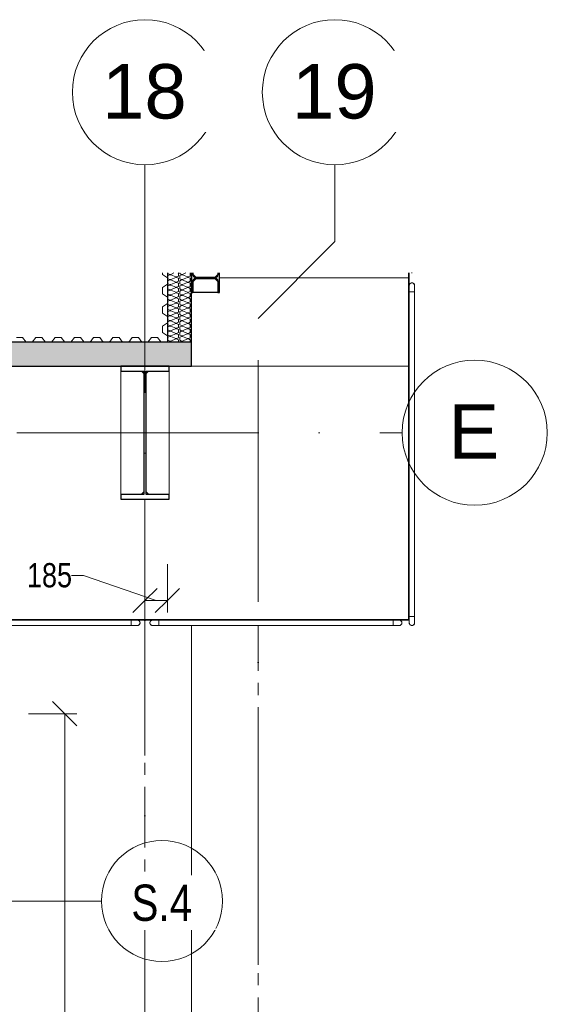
# Model space of a CAD drawing. Header units: millimetres. Extents: x 904 to 77703, y -4799 to 44356.
# Tile 8 of 12: x 35609 to 39971, y 36213 to 44356. Entities that reach past the tile are written whole.
import ezdxf

# ---------------------------------------------------------------- set-up
doc = ezdxf.new("R2010")
doc.units = ezdxf.units.MM
doc.linetypes.add('IMPORT-HP_01_CER_B', pattern=[800, 500, -100, 100, -100])
doc.linetypes.add('Čerchovaná 20mm', pattern=[3000, 2000, -500, 0, -500])
for name, color, linetype, lineweight in [('CA_IMPORTY18', 8, 'Continuous', 9), ('CA_KOTY', 3, 'Continuous', 9), ('CA_KOTY-100', 3, 'Continuous', 9), ('CA_OSY', 5, 'Continuous', 9), ('CA_POHHRA18', 9, 'Continuous', 9), ('CA_PSVBUB', 3, 'Continuous', 9), ('CA_REZY', 1, 'Continuous', 25), ('CA_SRAFY', 9, 'Continuous', 25), ('CA_TEXT35', 62, 'Continuous', 9)]:
    doc.layers.add(name, color=color, linetype=linetype, lineweight=lineweight)
doc.styles.add('Arial_1', font='arial.ttf', dxfattribs={"width": 0.8, "height": 200})
doc.styles.add('Arial_2', font='arial.ttf', dxfattribs={"height": 450})
doc.styles.add('Arial_5', font='arial.ttf', dxfattribs={"width": 0.8, "height": 300})
doc.dimstyles.new('HP_Přímá_-_2_mm_Ariel_1-100', dxfattribs={"dimscale": 304.8, "dimtxt": 204.05188, "dimasz": 0.656168, "dimexe": 0.328084, "dimexo": 0.0625, "dimgap": 0.164042, "dimtad": 1, "dimdec": 0, "dimzin": 0, "dimdsep": 46, "dimtxsty": 'Arial_1', "dimblk1": 'OBLIQUE', "dimblk2": 'OBLIQUE', "dimsah": 1, "dimcen": 0.09, "dimazin": 0, "dimtfac": 1, "dimtdec": 4, "dimtix": 1, "dimtmove": 1, "dimatfit": 3, "dimfxl": 0.984252, "dimfxlon": 1, "dimtvp": 1, "dimtolj": 1, "dimtzin": 0, "dimarcsym": 2})
doc.dimstyles.new('HP_Přímá_-_2_mm_Ariel_1-100_1', dxfattribs={"dimscale": 304.8, "dimtxt": 204.05188, "dimasz": 0.656168, "dimexe": 0.328084, "dimexo": 0.0625, "dimgap": 0.164042, "dimtad": 1, "dimdec": 0, "dimzin": 0, "dimdsep": 46, "dimtxsty": 'Arial_1', "dimblk1": 'OBLIQUE', "dimblk2": 'OBLIQUE', "dimsah": 1, "dimcen": 0.09, "dimazin": 0, "dimtfac": 1, "dimtdec": 4, "dimtix": 1, "dimtmove": 0, "dimatfit": 3, "dimfxl": 0.984252, "dimfxlon": 1, "dimtvp": 1, "dimtolj": 1, "dimtzin": 0, "dimarcsym": 2})

# ---------------------------------------------------------------- blocks, each defined once
blk = doc.blocks.new('ocelová kce final - 11542_003_OK-HALA_TaO-2_ET_AciS_2025-05-29_upr_dwg-2597525-PŮDORYS _6_160_ vestavek V10')
at = {"layer": 'CA_IMPORTY18', "color": 57}
for p, q in [((205103, 42248.8), (205103, 42260.9)), ((205307, 42260.9), (205307, 42248.8)), ((206884, 42260.9), (206884, 42221)), ((206890, 42260.9), (206890, 42221)), ((205128, 42223.7), (205103, 42248.8)), ((205103, 42191.2), (205128, 42216.2)), ((205103, 42101.2), (205103, 42191.2)), ((205307, 42248.8), (205282, 42223.7)), ((205282, 42216.2), (205307, 42191.2)), ((205307, 42191.2), (205307, 42101.2)), ((205320, 42220), (206890, 42220)), ((205320, 42220), (206890, 42220)), ((206884, 42221), (206890, 42221)), ((206890, 42219), (206884, 42219)), ((206884, 42219), (206884, 39390)), ((206890, 42219), (206890, 39390)), ((205102, 42100), (205308, 42100)), ((205307, 42101.2), (205103, 42101.2)), ((206890, 42106), (206890, 41929.3)), ((206890, 42106), (206890, 39418.7)), ((206890.3, 42106), (206890, 42106)), ((206890.3, 42106), (206890, 42106)), ((206897.9, 42106), (206891.5, 42106)), ((206897.5, 42106), (206899.2, 42106)), ((206912.2, 42106), (206900, 42106)), ((206911.6, 42106), (206912.2, 42106)), ((206924.5, 42106), (206912.2, 42106)), ((206923.4, 42106), (206925.3, 42106)), ((206933, 42106), (206925.4, 42106)), ((206934.5, 42106), (206934.2, 42106)), ((206934.5, 42106), (206934.2, 42106)), ((206934.5, 41929.3), (206934.5, 42106)), ((206934.5, 39418.7), (206934.5, 42106)), ((206891.1, 41929.3), (206890, 41929.3)), ((206934.5, 41929.3), (206933.4, 41929.3)), ((204505, 41450), (204505, 40430)), ((204505, 41449), (204675, 41449)), ((204675, 41449), (204695, 41429)), ((204715, 41429), (204735, 41449)), ((204735, 41449), (204905, 41449)), ((204905, 40430.5), (204905, 41450)), ((205090, 41490), (206884, 41490)), ((206884, 41490), (205090, 41490)), ((204675, 40431), (204505, 40431)), ((204695, 40451), (204675, 40431)), ((204705, 40390), (204705, 39390)), ((204705, 40390), (204705, 39390)), ((204735, 40431), (204715, 40451)), ((204905, 40431), (204735, 40431)), ((206890, 39595.5), (206890, 39418.7)), ((206890, 39595.5), (206891.1, 39595.5)), ((206933.4, 39595.5), (206934.5, 39595.5)), ((206934.5, 39418.7), (206934.5, 39595.5)), ((206890, 39418.7), (206890.3, 39418.7)), ((206890, 39418.7), (206890.3, 39418.7)), ((206891.5, 39418.7), (206897.9, 39418.7)), ((206900, 39418.7), (206912.2, 39418.7)), ((206912.2, 39418.7), (206911.6, 39418.7)), ((206912.2, 39418.7), (206924.5, 39418.7)), ((206925.3, 39418.7), (206923.4, 39418.7)), ((206925.4, 39418.7), (206933, 39418.7)), ((206934.2, 39418.7), (206934.5, 39418.7)), ((206934.2, 39418.7), (206934.5, 39418.7)), ((204591, 39390), (199819, 39390)), ((204704, 39396), (200835, 39396)), ((204704, 39390), (200971.3, 39390)), ((201133.6, 39345.5), (204591, 39345.5)), ((204591, 39390), (204414.3, 39390)), ((204414.3, 39388.9), (204414.3, 39390)), ((204414.3, 39345.5), (204414.3, 39346.6)), ((204414.3, 39345.5), (204591, 39345.5)), ((204591, 39389.7), (204591, 39390)), ((204591, 39389.7), (204591, 39390)), ((204591, 39380.9), (204591, 39388.5)), ((204591, 39380.8), (204591, 39378.9)), ((204591, 39367.7), (204591, 39380)), ((204591, 39355.5), (204591, 39367.7)), ((204591, 39347), (204591, 39353.4)), ((204591, 39345.5), (204591, 39345.8)), ((204591, 39345.5), (204591, 39345.8)), ((204710, 39390), (204700, 39390)), ((204704, 39390), (204704, 39396)), ((204705, 39385), (204705, 39395)), ((206884, 39396), (204706, 39396)), ((204706, 39396), (204706, 39390)), ((206884, 39390), (204706, 39390)), ((204749.8, 39355), (204749.3, 39355.7)), ((206756.2, 39390), (204819, 39390)), ((204995.7, 39390), (204819, 39390)), ((204819, 39390), (204819, 39389.7)), ((204819, 39390), (204819, 39389.7)), ((204819, 39388.5), (204819, 39380.9)), ((204819, 39378.9), (204819, 39380.8)), ((204819, 39380), (204819, 39367.7)), ((204819, 39367.7), (204819, 39355.5)), ((204819, 39353), (204819, 39354.7)), ((204819, 39353.4), (204819, 39347)), ((204819, 39345.8), (204819, 39345.5)), ((204819, 39345.8), (204819, 39345.5)), ((204819, 39345.5), (206756.2, 39345.5)), ((204819, 39345.5), (204995.7, 39345.5)), ((204995.7, 39390), (204995.7, 39388.9)), ((204995.7, 39346.6), (204995.7, 39345.5)), ((205090, 39346.6), (205090, 28872.9)), ((205090, 28872.9), (205090, 39346.6)), ((206756.2, 39390), (206579.5, 39390)), ((206579.5, 39388.9), (206579.5, 39390)), ((206579.5, 39345.5), (206579.5, 39346.6)), ((206579.5, 39345.5), (206756.2, 39345.5)), ((206756.2, 39389.7), (206756.2, 39390)), ((206756.2, 39380.9), (206756.2, 39388.5)), ((206756.2, 39380.8), (206756.2, 39378.9)), ((206756.2, 39367.7), (206756.2, 39380)), ((206756.2, 39355.5), (206756.2, 39367.7)), ((206756.2, 39347), (206756.2, 39353.4)), ((206756.2, 39345.5), (206756.2, 39345.8)), ((206756.2, 39345.5), (206756.2, 39345.8)), ((206756.2, 39389.7), (206756.2, 39390)), ((206884, 39390), (206884, 39396)), ((206884, 39390), (206890, 39390)), ((206925, 39349.5), (206924.3, 39349))]:
    blk.add_line(p, q, dxfattribs=at)
at = {"layer": 'CA_IMPORTY18', "color": 57, "linetype": 'IMPORT-HP_01_CER_B'}
for p, q in [((204705, 29510), (204705, 39390)), ((205640, 29370.2), (205640, 39346.6))]:
    blk.add_line(p, q, dxfattribs=at)
at = {"layer": 'CA_IMPORTY18', "color": 57, "flags": 128}
for points in [[(206911.4, 42260.8), (206910.5, 42260.8), (206909.7, 42260.9)], [(206914.8, 42260.9), (206914.3, 42260.8), (206913.4, 42260.8)], [(206905.9, 42178.3), (206906.7, 42178.6), (206907.6, 42178.8), (206908.5, 42178.9), (206909.3, 42179.1), (206910.2, 42179.2), (206911.1, 42179.2)], [(206913.1, 42179.2), (206914, 42179.2), (206914.9, 42179.1), (206915.8, 42179), (206916.7, 42178.8), (206917.5, 42178.6), (206918.4, 42178.4)], [(206890, 42157), (206890, 42157.9), (206890.1, 42158.8), (206890.2, 42159.7), (206890.3, 42160.5), (206890.4, 42161.4), (206890.6, 42162.3), (206890.9, 42163.1), (206891.1, 42164), (206891.4, 42164.8), (206891.8, 42165.7), (206892.1, 42166.5), (206892.5, 42167.3), (206892.9, 42168.1), (206893.4, 42168.8), (206893.9, 42169.6), (206894.4, 42170.3), (206894.9, 42171), (206895.5, 42171.7), (206896.1, 42172.3), (206896.7, 42173), (206897.4, 42173.6), (206898.1, 42174.1), (206898.8, 42174.7)], [(206890, 42106), (206890, 42108), (206890, 42110.1), (206890, 42112.1), (206890, 42114.1), (206890, 42116.1), (206890, 42118.1), (206890, 42120.1), (206890, 42122), (206890, 42124), (206890, 42125.9), (206890, 42127.7), (206890, 42129.6), (206890, 42131.3), (206890, 42133.1), (206890, 42134.8), (206890, 42136.5), (206890, 42138.1), (206890, 42139.6), (206890, 42141.1), (206890, 42142.6), (206890, 42144), (206890, 42145.3), (206890, 42146.6), (206890, 42147.8), (206890, 42148.9), (206890, 42150), (206890, 42151), (206890, 42151.9), (206890, 42152.8), (206890, 42153.5), (206890, 42154.2), (206890, 42154.9), (206890, 42155.4), (206890, 42155.9), (206890, 42156.3), (206890, 42156.6), (206890, 42156.8), (206890, 42156.9), (206890, 42157), (206890, 42157)], [(206890, 42157), (206890, 42157), (206890, 42156.8), (206890, 42156.6), (206890, 42156.3), (206890, 42156), (206890, 42155.5), (206890, 42155), (206890, 42154.4), (206890, 42153.7), (206890, 42153), (206890, 42152.1), (206890, 42151.2), (206890, 42150.3), (206890, 42149.2), (206890, 42148.1), (206890, 42146.9), (206890, 42145.7), (206890, 42144.3), (206890, 42143), (206890, 42141.5), (206890, 42140), (206890, 42138.5), (206890, 42136.9), (206890, 42135.2), (206890, 42133.6), (206890, 42131.8), (206890, 42130), (206890, 42128.2), (206890, 42126.4), (206890, 42124.5), (206890, 42122.6), (206890, 42120.6), (206890, 42118.7), (206890, 42116.7), (206890, 42114.7), (206890, 42112.7), (206890, 42110.6), (206890, 42108.6), (206890, 42106.6), (206890, 42106)], [(206899.5, 42175.2), (206900.2, 42175.7), (206901, 42176.2), (206901.8, 42176.6), (206902.6, 42177), (206903.4, 42177.4)], [(206920.9, 42177.5), (206921.7, 42177.1), (206922.5, 42176.7), (206923.3, 42176.3), (206924.1, 42175.9), (206924.8, 42175.4)], [(206925.5, 42174.8), (206926.2, 42174.3), (206926.9, 42173.7), (206927.6, 42173.1), (206928.2, 42172.5), (206928.8, 42171.9), (206929.4, 42171.2), (206930, 42170.5), (206930.5, 42169.8), (206931, 42169), (206931.4, 42168.3), (206931.9, 42167.5), (206932.3, 42166.7), (206932.6, 42165.9), (206933, 42165.1), (206933.3, 42164.2)], [(206933.6, 42163.4), (206933.8, 42162.5), (206934, 42161.7), (206934.2, 42160.8), (206934.3, 42159.9), (206934.4, 42159), (206934.5, 42158.1), (206934.5, 42157.2), (206934.5, 42157)], [(206934.5, 42157), (206934.5, 42157), (206934.5, 42156.8), (206934.5, 42156.6), (206934.5, 42156.3), (206934.5, 42156), (206934.5, 42155.5), (206934.5, 42155), (206934.5, 42154.4)], [(206934.5, 42106), (206934.5, 42108), (206934.5, 42110.1), (206934.5, 42112.1), (206934.5, 42114.1), (206934.5, 42116.1), (206934.5, 42118.1), (206934.5, 42120.1), (206934.5, 42122), (206934.5, 42124), (206934.5, 42125.9), (206934.5, 42127.7), (206934.5, 42129.6), (206934.5, 42131.3), (206934.5, 42133.1), (206934.5, 42134.8), (206934.5, 42136.5), (206934.5, 42138.1), (206934.5, 42139.6), (206934.5, 42141.1), (206934.5, 42142.6), (206934.5, 42144), (206934.5, 42145.3), (206934.5, 42146.6), (206934.5, 42147.8), (206934.5, 42148.9), (206934.5, 42150), (206934.5, 42151), (206934.5, 42151.9), (206934.5, 42152.8), (206934.5, 42153.5), (206934.5, 42154.2), (206934.5, 42154.9), (206934.5, 42155.4), (206934.5, 42155.9), (206934.5, 42156.3), (206934.5, 42156.6), (206934.5, 42156.8), (206934.5, 42156.9), (206934.5, 42157), (206934.5, 42157)], [(206934.5, 42148.1), (206934.5, 42146.9), (206934.5, 42145.7), (206934.5, 42144.3), (206934.5, 42143), (206934.5, 42141.5), (206934.5, 42140), (206934.5, 42138.5), (206934.5, 42136.9), (206934.5, 42135.2), (206934.5, 42133.6), (206934.5, 42131.8), (206934.5, 42130), (206934.5, 42128.2), (206934.5, 42126.4), (206934.5, 42124.5), (206934.5, 42122.6), (206934.5, 42120.6), (206934.5, 42118.7), (206934.5, 42116.7), (206934.5, 42114.7), (206934.5, 42112.7), (206934.5, 42110.6), (206934.5, 42108.6), (206934.5, 42106.6), (206934.5, 42106)], [(206890, 39418.7), (206890, 39416.7), (206890, 39414.7), (206890, 39412.6), (206890, 39410.6), (206890, 39408.6), (206890, 39406.6), (206890, 39404.7), (206890, 39402.7), (206890, 39400.8), (206890, 39398.9), (206890, 39397), (206890, 39395.2), (206890, 39393.4), (206890, 39391.7), (206890, 39390), (206890, 39388.3), (206890, 39386.7), (206890, 39385.1), (206890, 39383.6), (206890, 39382.2), (206890, 39380.8), (206890, 39379.4), (206890, 39378.2), (206890, 39377), (206890, 39375.8), (206890, 39374.8), (206890, 39373.8), (206890, 39372.8), (206890, 39372), (206890, 39371.2), (206890, 39370.5), (206890, 39369.9), (206890, 39369.3), (206890, 39368.9), (206890, 39368.5), (206890, 39368.2), (206890, 39368), (206890, 39367.8), (206890, 39367.8), (206890, 39367.7)], [(206890, 39367.7), (206890, 39367.8), (206890, 39367.9), (206890, 39368.1), (206890, 39368.4), (206890, 39368.8), (206890, 39369.2), (206890, 39369.7), (206890, 39370.3), (206890, 39371), (206890, 39371.8), (206890, 39372.6), (206890, 39373.5), (206890, 39374.5), (206890, 39375.5), (206890, 39376.7), (206890, 39377.8), (206890, 39379.1), (206890, 39380.4), (206890, 39381.8), (206890, 39383.2), (206890, 39384.7), (206890, 39386.3), (206890, 39387.9), (206890, 39389.5), (206890, 39391.2), (206890, 39392.9), (206890, 39394.7), (206890, 39396.5), (206890, 39398.4), (206890, 39400.3), (206890, 39402.2), (206890, 39404.1), (206890, 39406.1), (206890, 39408.1), (206890, 39410.1), (206890, 39412.1), (206890, 39414.1), (206890, 39416.2), (206890, 39418.2), (206890, 39418.7)], [(206934.5, 39367.7), (206934.5, 39367.8), (206934.5, 39367.9), (206934.5, 39368.1), (206934.5, 39368.4), (206934.5, 39368.8), (206934.5, 39369.2), (206934.5, 39369.7), (206934.5, 39370.3), (206934.5, 39371), (206934.5, 39371.8), (206934.5, 39372.6), (206934.5, 39373.5), (206934.5, 39374.5), (206934.5, 39375.5), (206934.5, 39376.7), (206934.5, 39377.8), (206934.5, 39379.1), (206934.5, 39380.4), (206934.5, 39381.8), (206934.5, 39383.2), (206934.5, 39384.7), (206934.5, 39386.3), (206934.5, 39387.9), (206934.5, 39389.5), (206934.5, 39391.2), (206934.5, 39392.9), (206934.5, 39394.7), (206934.5, 39396.5), (206934.5, 39398.4), (206934.5, 39400.3), (206934.5, 39402.2), (206934.5, 39404.1), (206934.5, 39406.1), (206934.5, 39408.1), (206934.5, 39410.1), (206934.5, 39412.1), (206934.5, 39414.1), (206934.5, 39416.2), (206934.5, 39418.2), (206934.5, 39418.7)], [(206934.5, 39418.7), (206934.5, 39416.7), (206934.5, 39414.7), (206934.5, 39412.6), (206934.5, 39410.6), (206934.5, 39408.6), (206934.5, 39406.6), (206934.5, 39404.7), (206934.5, 39402.7), (206934.5, 39400.8), (206934.5, 39398.9), (206934.5, 39397), (206934.5, 39395.2), (206934.5, 39393.4), (206934.5, 39391.7), (206934.5, 39390), (206934.5, 39388.3), (206934.5, 39386.7), (206934.5, 39385.1)], [(204591, 39390), (204593, 39390), (204595.1, 39390), (204597.1, 39390), (204599.1, 39390), (204601.1, 39390), (204603.1, 39390), (204605.1, 39390), (204607, 39390), (204609, 39390), (204610.9, 39390), (204612.7, 39390), (204614.6, 39390), (204616.3, 39390), (204618.1, 39390), (204619.8, 39390), (204621.5, 39390), (204623.1, 39390), (204624.6, 39390), (204626.1, 39390), (204627.6, 39390), (204629, 39390), (204630.3, 39390), (204631.6, 39390), (204632.8, 39390), (204633.9, 39390), (204635, 39390), (204636, 39390), (204636.9, 39390), (204637.8, 39390), (204638.5, 39390), (204639.2, 39390), (204639.9, 39390), (204640.4, 39390), (204640.9, 39390), (204641.3, 39390), (204641.6, 39390), (204641.8, 39390), (204641.9, 39390), (204642, 39390), (204642, 39390)], [(204642, 39390), (204642, 39390), (204641.8, 39390), (204641.6, 39390), (204641.3, 39390), (204641, 39390), (204640.5, 39390), (204640, 39390), (204639.4, 39390), (204638.7, 39390), (204638, 39390), (204637.1, 39390), (204636.2, 39390), (204635.3, 39390), (204634.2, 39390), (204633.1, 39390), (204631.9, 39390), (204630.7, 39390), (204629.3, 39390), (204628, 39390), (204626.5, 39390), (204625, 39390), (204623.5, 39390), (204621.9, 39390), (204620.2, 39390), (204618.6, 39390), (204616.8, 39390), (204615, 39390), (204613.2, 39390), (204611.4, 39390), (204609.5, 39390), (204607.6, 39390), (204605.6, 39390), (204603.7, 39390), (204601.7, 39390), (204599.7, 39390), (204597.7, 39390), (204595.6, 39390), (204593.6, 39390), (204591.6, 39390), (204591, 39390)], [(204633.1, 39345.5), (204631.9, 39345.5), (204630.7, 39345.5), (204629.3, 39345.5), (204628, 39345.5), (204626.5, 39345.5), (204625, 39345.5), (204623.5, 39345.5), (204621.9, 39345.5), (204620.2, 39345.5), (204618.6, 39345.5), (204616.8, 39345.5), (204615, 39345.5), (204613.2, 39345.5), (204611.4, 39345.5), (204609.5, 39345.5), (204607.6, 39345.5), (204605.6, 39345.5), (204603.7, 39345.5), (204601.7, 39345.5), (204599.7, 39345.5), (204597.7, 39345.5), (204595.6, 39345.5), (204593.6, 39345.5), (204591.6, 39345.5), (204591, 39345.5)], [(204591, 39345.5), (204593, 39345.5), (204595.1, 39345.5), (204597.1, 39345.5), (204599.1, 39345.5), (204601.1, 39345.5), (204603.1, 39345.5), (204605.1, 39345.5), (204607, 39345.5), (204609, 39345.5), (204610.9, 39345.5), (204612.7, 39345.5), (204614.6, 39345.5), (204616.3, 39345.5), (204618.1, 39345.5), (204619.8, 39345.5), (204621.5, 39345.5), (204623.1, 39345.5), (204624.6, 39345.5), (204626.1, 39345.5), (204627.6, 39345.5), (204629, 39345.5), (204630.3, 39345.5), (204631.6, 39345.5), (204632.8, 39345.5), (204633.9, 39345.5), (204635, 39345.5), (204636, 39345.5), (204636.9, 39345.5), (204637.8, 39345.5), (204638.5, 39345.5), (204639.2, 39345.5), (204639.9, 39345.5), (204640.4, 39345.5), (204640.9, 39345.5), (204641.3, 39345.5), (204641.6, 39345.5), (204641.8, 39345.5), (204641.9, 39345.5), (204642, 39345.5), (204642, 39345.5)], [(204642, 39345.5), (204642, 39345.5), (204641.8, 39345.5), (204641.6, 39345.5), (204641.3, 39345.5), (204641, 39345.5), (204640.5, 39345.5), (204640, 39345.5), (204639.4, 39345.5)], [(204642, 39390), (204642.9, 39390), (204643.8, 39389.9), (204644.7, 39389.8), (204645.5, 39389.7), (204646.4, 39389.6), (204647.3, 39389.4), (204648.1, 39389.1), (204649, 39388.9), (204649.8, 39388.6), (204650.7, 39388.2), (204651.5, 39387.9), (204652.3, 39387.5), (204653.1, 39387.1), (204653.8, 39386.6), (204654.6, 39386.1), (204655.3, 39385.6), (204656, 39385.1), (204656.7, 39384.5), (204657.3, 39383.9), (204658, 39383.3), (204658.6, 39382.6), (204659.1, 39381.9), (204659.7, 39381.2)], [(204648.4, 39346.4), (204647.5, 39346.2), (204646.7, 39346), (204645.8, 39345.8), (204644.9, 39345.7), (204644, 39345.6), (204643.1, 39345.5), (204642.2, 39345.5), (204642, 39345.5)], [(204659.8, 39354.5), (204659.3, 39353.8), (204658.7, 39353.1), (204658.1, 39352.4), (204657.5, 39351.8), (204656.9, 39351.2), (204656.2, 39350.6), (204655.5, 39350), (204654.8, 39349.5), (204654, 39349), (204653.3, 39348.6), (204652.5, 39348.1), (204651.7, 39347.7), (204650.9, 39347.4), (204650.1, 39347), (204649.2, 39346.7)], [(204660.2, 39380.5), (204660.7, 39379.8), (204661.2, 39379), (204661.6, 39378.2), (204662, 39377.4), (204662.4, 39376.6)], [(204662.5, 39359.1), (204662.1, 39358.3), (204661.7, 39357.5), (204661.3, 39356.7), (204660.9, 39355.9), (204660.4, 39355.2)], [(204663.3, 39374.1), (204663.6, 39373.3), (204663.8, 39372.4), (204663.9, 39371.5), (204664.1, 39370.7), (204664.2, 39369.8), (204664.2, 39368.9)], [(204664.2, 39366.9), (204664.2, 39366), (204664.1, 39365.1), (204664, 39364.2), (204663.8, 39363.3), (204663.6, 39362.5), (204663.4, 39361.6)], [(204745.8, 39368.6), (204745.8, 39369.5), (204745.9, 39370.4), (204746, 39371.3), (204746.2, 39372.2), (204746.4, 39373), (204746.6, 39373.9)], [(204746.7, 39361.4), (204746.4, 39362.2), (204746.2, 39363.1), (204746.1, 39364), (204745.9, 39364.8), (204745.8, 39365.7), (204745.8, 39366.6)], [(204748.7, 39378.8), (204749.1, 39379.6), (204749.6, 39380.3)], [(204751.5, 39382.7), (204751.9, 39383.1), (204752.5, 39383.7), (204753.1, 39384.3), (204753.8, 39384.9), (204754.5, 39385.5), (204755.2, 39386), (204756, 39386.5), (204756.7, 39386.9), (204757.5, 39387.4), (204758.3, 39387.8), (204759.1, 39388.1), (204759.9, 39388.5), (204760.8, 39388.8)], [(204768, 39345.5), (204767.1, 39345.5), (204766.2, 39345.6), (204765.3, 39345.7), (204764.5, 39345.8), (204763.6, 39345.9), (204762.7, 39346.1), (204761.9, 39346.4), (204761, 39346.6), (204760.2, 39346.9), (204759.3, 39347.3), (204758.5, 39347.6), (204757.7, 39348), (204756.9, 39348.4), (204756.2, 39348.9), (204755.4, 39349.4), (204754.7, 39349.9), (204754, 39350.4), (204753.3, 39351), (204752.7, 39351.6), (204752, 39352.2), (204751.5, 39352.8)], [(204761.6, 39389.1), (204762.5, 39389.3), (204763.3, 39389.5), (204764.2, 39389.7), (204765.1, 39389.8)], [(204766, 39389.9), (204766.9, 39390), (204767.8, 39390), (204768, 39390)], [(204819, 39390), (204817, 39390), (204814.9, 39390), (204812.9, 39390), (204810.9, 39390), (204808.9, 39390), (204806.9, 39390), (204804.9, 39390), (204803, 39390), (204801, 39390), (204799.1, 39390), (204797.3, 39390), (204795.4, 39390), (204793.7, 39390), (204791.9, 39390), (204790.2, 39390), (204788.5, 39390), (204786.9, 39390), (204785.4, 39390), (204783.9, 39390), (204782.4, 39390), (204781, 39390), (204779.7, 39390), (204778.4, 39390), (204777.2, 39390), (204776.1, 39390), (204775, 39390), (204774, 39390), (204773.1, 39390), (204772.2, 39390), (204771.5, 39390), (204770.8, 39390), (204770.1, 39390), (204769.6, 39390), (204769.1, 39390), (204768.7, 39390), (204768.4, 39390), (204768.2, 39390), (204768.1, 39390), (204768, 39390), (204768, 39390)], [(204768, 39390), (204768, 39390), (204768.2, 39390), (204768.4, 39390), (204768.7, 39390), (204769, 39390), (204769.5, 39390), (204770, 39390), (204770.6, 39390), (204771.3, 39390), (204772, 39390), (204772.9, 39390), (204773.8, 39390), (204774.7, 39390), (204775.8, 39390), (204776.9, 39390), (204778.1, 39390), (204779.3, 39390), (204780.7, 39390), (204782, 39390), (204783.5, 39390), (204785, 39390), (204786.5, 39390), (204788.1, 39390), (204789.8, 39390), (204791.4, 39390), (204793.2, 39390), (204795, 39390), (204796.8, 39390), (204798.6, 39390), (204800.5, 39390), (204802.4, 39390), (204804.4, 39390), (204806.3, 39390), (204808.3, 39390), (204810.3, 39390), (204812.3, 39390), (204814.4, 39390), (204816.4, 39390), (204818.4, 39390), (204819, 39390)], [(204768, 39345.5), (204768, 39345.5), (204768.2, 39345.5), (204768.4, 39345.5), (204768.7, 39345.5), (204769, 39345.5), (204769.5, 39345.5), (204770, 39345.5), (204770.6, 39345.5), (204771.3, 39345.5), (204772, 39345.5), (204772.9, 39345.5), (204773.8, 39345.5), (204774.7, 39345.5), (204775.8, 39345.5), (204776.9, 39345.5), (204778.1, 39345.5), (204779.3, 39345.5), (204780.7, 39345.5), (204782, 39345.5), (204783.5, 39345.5), (204785, 39345.5), (204786.5, 39345.5), (204788.1, 39345.5), (204789.8, 39345.5), (204791.4, 39345.5), (204793.2, 39345.5), (204795, 39345.5), (204796.8, 39345.5), (204798.6, 39345.5), (204800.5, 39345.5), (204802.4, 39345.5), (204804.4, 39345.5), (204806.3, 39345.5), (204808.3, 39345.5), (204810.3, 39345.5), (204812.3, 39345.5), (204814.4, 39345.5), (204816.4, 39345.5), (204818.4, 39345.5), (204819, 39345.5)], [(204785.3, 39345.5), (204783.9, 39345.5), (204782.4, 39345.5), (204781, 39345.5), (204779.7, 39345.5), (204778.4, 39345.5), (204777.2, 39345.5), (204776.1, 39345.5), (204775, 39345.5), (204774, 39345.5), (204773.1, 39345.5), (204772.2, 39345.5), (204771.5, 39345.5), (204770.8, 39345.5), (204770.1, 39345.5), (204769.6, 39345.5), (204769.1, 39345.5), (204768.7, 39345.5), (204768.4, 39345.5), (204768.2, 39345.5), (204768.1, 39345.5), (204768, 39345.5), (204768, 39345.5)], [(204819, 39345.5), (204817, 39345.5), (204814.9, 39345.5), (204812.9, 39345.5), (204810.9, 39345.5), (204808.9, 39345.5), (204806.9, 39345.5), (204804.9, 39345.5), (204803, 39345.5), (204801, 39345.5), (204799.1, 39345.5), (204797.3, 39345.5), (204795.4, 39345.5), (204793.7, 39345.5), (204791.9, 39345.5), (204790.2, 39345.5), (204788.5, 39345.5), (204786.9, 39345.5), (204785.4, 39345.5)], [(206756.2, 39390), (206758.3, 39390), (206760.3, 39390), (206762.4, 39390), (206764.4, 39390), (206766.4, 39390), (206768.4, 39390), (206770.3, 39390), (206772.3, 39390), (206774.2, 39390), (206776.1, 39390), (206778, 39390), (206779.8, 39390), (206781.6, 39390), (206783.3, 39390), (206785, 39390), (206786.7, 39390), (206788.3, 39390), (206789.9, 39390), (206791.4, 39390), (206792.8, 39390), (206794.2, 39390), (206795.6, 39390), (206796.8, 39390), (206798, 39390), (206799.2, 39390), (206800.2, 39390), (206801.2, 39390), (206802.2, 39390), (206803, 39390), (206803.8, 39390), (206804.5, 39390), (206805.1, 39390), (206805.7, 39390), (206806.1, 39390), (206806.5, 39390), (206806.8, 39390), (206807, 39390), (206807.2, 39390), (206807.2, 39390), (206807.2, 39390)], [(206807.2, 39390), (206807.2, 39390), (206807.1, 39390), (206806.9, 39390), (206806.6, 39390), (206806.2, 39390), (206805.8, 39390), (206805.3, 39390), (206804.7, 39390), (206804, 39390), (206803.2, 39390), (206802.4, 39390), (206801.5, 39390), (206800.5, 39390), (206799.5, 39390), (206798.3, 39390), (206797.2, 39390), (206795.9, 39390), (206794.6, 39390), (206793.2, 39390), (206791.8, 39390), (206790.3, 39390), (206788.7, 39390), (206787.1, 39390), (206785.5, 39390), (206783.8, 39390), (206782.1, 39390), (206780.3, 39390), (206778.5, 39390), (206776.6, 39390), (206774.7, 39390), (206772.8, 39390), (206770.9, 39390), (206768.9, 39390), (206766.9, 39390), (206764.9, 39390), (206762.9, 39390), (206760.9, 39390), (206758.8, 39390), (206756.8, 39390), (206756.2, 39390)], [(206798.3, 39345.5), (206797.2, 39345.5), (206795.9, 39345.5), (206794.6, 39345.5), (206793.2, 39345.5), (206791.8, 39345.5), (206790.3, 39345.5), (206788.7, 39345.5), (206787.1, 39345.5), (206785.5, 39345.5), (206783.8, 39345.5), (206782.1, 39345.5), (206780.3, 39345.5), (206778.5, 39345.5), (206776.6, 39345.5), (206774.7, 39345.5), (206772.8, 39345.5), (206770.9, 39345.5), (206768.9, 39345.5), (206766.9, 39345.5), (206764.9, 39345.5), (206762.9, 39345.5), (206760.9, 39345.5), (206758.8, 39345.5), (206756.8, 39345.5), (206756.2, 39345.5)], [(206756.2, 39345.5), (206758.3, 39345.5), (206760.3, 39345.5), (206762.4, 39345.5), (206764.4, 39345.5), (206766.4, 39345.5), (206768.4, 39345.5), (206770.3, 39345.5), (206772.3, 39345.5), (206774.2, 39345.5), (206776.1, 39345.5), (206778, 39345.5), (206779.8, 39345.5), (206781.6, 39345.5), (206783.3, 39345.5), (206785, 39345.5), (206786.7, 39345.5), (206788.3, 39345.5), (206789.9, 39345.5), (206791.4, 39345.5), (206792.8, 39345.5), (206794.2, 39345.5), (206795.6, 39345.5), (206796.8, 39345.5), (206798, 39345.5), (206799.2, 39345.5), (206800.2, 39345.5), (206801.2, 39345.5), (206802.2, 39345.5), (206803, 39345.5), (206803.8, 39345.5), (206804.5, 39345.5), (206805.1, 39345.5), (206805.7, 39345.5), (206806.1, 39345.5), (206806.5, 39345.5), (206806.8, 39345.5), (206807, 39345.5), (206807.2, 39345.5), (206807.2, 39345.5), (206807.2, 39345.5)], [(206807.2, 39345.5), (206807.2, 39345.5), (206807.1, 39345.5), (206806.9, 39345.5), (206806.6, 39345.5), (206806.2, 39345.5), (206805.8, 39345.5), (206805.3, 39345.5), (206804.7, 39345.5)], [(206807.2, 39390), (206808.1, 39390), (206809, 39389.9), (206809.9, 39389.8), (206810.8, 39389.7), (206811.7, 39389.6), (206812.5, 39389.4), (206813.4, 39389.1), (206814.2, 39388.9), (206815.1, 39388.6), (206815.9, 39388.2), (206816.7, 39387.9), (206817.5, 39387.5), (206818.3, 39387.1), (206819.1, 39386.6), (206819.8, 39386.1), (206820.5, 39385.6), (206821.2, 39385.1), (206821.9, 39384.5), (206822.6, 39383.9), (206823.2, 39383.3), (206823.8, 39382.6), (206824.4, 39381.9), (206825, 39381.2)], [(206813.6, 39346.4), (206812.8, 39346.2), (206811.9, 39346), (206811, 39345.8), (206810.2, 39345.7), (206809.3, 39345.6), (206808.4, 39345.5), (206807.5, 39345.5), (206807.2, 39345.5)], [(206825.1, 39354.5), (206824.6, 39353.8), (206824, 39353.1), (206823.4, 39352.4), (206822.8, 39351.8), (206822.1, 39351.2), (206821.4, 39350.6), (206820.7, 39350), (206820, 39349.5), (206819.3, 39349), (206818.5, 39348.6), (206817.7, 39348.1), (206816.9, 39347.7), (206816.1, 39347.4), (206815.3, 39347), (206814.5, 39346.7)], [(206825.5, 39380.5), (206826, 39379.8), (206826.4, 39379), (206826.9, 39378.2), (206827.3, 39377.4), (206827.6, 39376.6)], [(206827.7, 39359.1), (206827.4, 39358.3), (206827, 39357.5), (206826.6, 39356.7), (206826.1, 39355.9), (206825.6, 39355.2)], [(206828.6, 39374.1), (206828.8, 39373.3), (206829, 39372.4), (206829.2, 39371.5), (206829.3, 39370.7), (206829.4, 39369.8), (206829.5, 39368.9)], [(206829.5, 39366.9), (206829.4, 39366), (206829.3, 39365.1), (206829.2, 39364.2), (206829.1, 39363.3), (206828.9, 39362.5), (206828.6, 39361.6)], [(206890.1, 39365.7), (206890, 39366.6), (206890, 39367.5), (206890, 39367.7)], [(206890.9, 39361.4), (206890.7, 39362.2), (206890.5, 39363.1), (206890.3, 39364), (206890.2, 39364.8)], [(206897.6, 39351), (206896.9, 39351.6), (206896.3, 39352.2), (206895.7, 39352.9), (206895.1, 39353.6), (206894.5, 39354.3), (206894, 39355), (206893.5, 39355.7), (206893.1, 39356.5), (206892.6, 39357.3), (206892.2, 39358.1), (206891.9, 39358.9), (206891.5, 39359.7), (206891.2, 39360.5)], [(206901.2, 39348.4), (206900.4, 39348.9), (206899.7, 39349.4)], [(206911.4, 39345.5), (206910.5, 39345.6), (206909.6, 39345.7), (206908.7, 39345.8), (206907.8, 39345.9), (206907, 39346.1), (206906.1, 39346.4)], [(206918.6, 39346.4), (206917.8, 39346.2), (206916.9, 39346), (206916, 39345.8), (206915.2, 39345.7), (206914.3, 39345.6), (206913.4, 39345.5)], [(206934.5, 39367.7), (206934.5, 39366.9), (206934.4, 39366), (206934.3, 39365.1), (206934.2, 39364.2), (206934.1, 39363.3), (206933.9, 39362.5), (206933.6, 39361.6), (206933.4, 39360.8), (206933.1, 39359.9), (206932.7, 39359.1), (206932.4, 39358.3), (206932, 39357.5), (206931.6, 39356.7), (206931.1, 39355.9), (206930.6, 39355.2), (206930.1, 39354.5), (206929.6, 39353.8), (206929, 39353.1), (206928.4, 39352.4), (206927.8, 39351.8), (206927.1, 39351.2)], [(206934.5, 39383.6), (206934.5, 39382.2), (206934.5, 39380.8), (206934.5, 39379.4), (206934.5, 39378.2), (206934.5, 39377), (206934.5, 39375.8), (206934.5, 39374.8), (206934.5, 39373.8), (206934.5, 39372.8), (206934.5, 39372), (206934.5, 39371.2), (206934.5, 39370.5), (206934.5, 39369.9), (206934.5, 39369.3), (206934.5, 39368.9), (206934.5, 39368.5), (206934.5, 39368.2), (206934.5, 39368), (206934.5, 39367.8), (206934.5, 39367.8), (206934.5, 39367.7)]]:
    blk.add_lwpolyline(points, dxfattribs=at)
at = {"layer": 'CA_IMPORTY18', "color": 57}
blk.add_circle((204705, 39390), 5, dxfattribs=at)
for centre, radius, start, end in [((206912.2, 42283), 22.2, 267.73235, 270), ((206912.2, 42283), 22.2, 270, 272.26856), ((206912.2, 42157), 22.2, 90, 190), ((206912.2, 42157), 22.2, 350.91498, 90), ((206912.2, 42157), 22.3, 152.80737, 176.49684), ((206912.2, 42157), 22.3, 164.31402, 190), ((206912.2, 42157), 22.3, 130, 159.07364), ((206912.2, 42157), 22.2, 121.36365, 131.63338), ((206912.2, 42157), 22.3, 110, 123.37509), ((206912.2, 42157), 22.2, 56.59189, 70), ((206912.2, 42157), 22.2, 48.36259, 58.63231), ((206912.2, 42157), 22.2, 20.91382, 50), ((206912.2, 42157), 22.2, 11.15543, 26.63256), ((206912.2, 42157), 22.2, 350.90564, 15.67796), ((204642, 39367.7), 22.2, 74.31402, 100), ((204642, 39367.7), 22.2, 360, 100), ((204642, 39367.7), 22.3, 260.91498, 0), ((204642, 39367.7), 22.2, 260.90564, 285.67796), ((204642, 39367.7), 22.3, 62.80737, 86.49684), ((204642, 39367.7), 22.2, 281.15543, 296.63256), ((204642, 39367.7), 22.2, 40, 69.07364), ((204642, 39367.7), 22.2, 292.15866, 320), ((204642, 39367.7), 22.3, 31.36365, 41.63338), ((204642, 39367.7), 22.2, 318.36259, 328.63231), ((204642, 39367.7), 22.2, 20, 33.37509), ((204642, 39367.7), 22.2, 326.59189, 340), ((204768, 39367.7), 22.2, 140, 180), ((204768, 39367.7), 22.3, 180, 220), ((204768, 39367.7), 22.3, 144, 149.18793), ((204768, 39367.7), 22.3, 210.8041, 216), ((204768, 39367.7), 22.2, 80.22532, 138.04594), ((204768, 39367.7), 22.3, 110.91382, 138.02476), ((204768, 39367.7), 22.3, 221.97524, 273.49078), ((204768, 39367.7), 22.2, 221.95406, 249.07364), ((204768, 39367.7), 22.2, 226.20964, 233.57521), ((204768, 39367.7), 22.2, 240.59435, 260.13756), ((204768, 39367.7), 22.3, 103.15352, 114.05543), ((204768, 39367.7), 22.3, 80.20303, 105.67796), ((204768, 39367.7), 22.2, 254.31402, 273.47252), ((204768, 39367.7), 22.3, 274.36721, 280), ((204768, 39367.7), 22.2, 274.35126, 280), ((206807.2, 39367.7), 22.2, 74.31402, 100), ((206807.2, 39367.7), 22.2, 360, 100), ((206807.2, 39367.7), 22.3, 260.91498, 0), ((206807.2, 39367.7), 22.2, 260.90564, 285.67796), ((206807.2, 39367.7), 22.2, 62.80737, 86.49684), ((206807.2, 39367.7), 22.2, 281.15543, 296.63256), ((206807.2, 39367.7), 22.2, 40, 69.07364), ((206807.2, 39367.7), 22.2, 290.91382, 320), ((206807.2, 39367.7), 22.2, 31.36365, 41.63338), ((206807.2, 39367.7), 22.3, 318.36259, 328.63231), ((206807.2, 39367.7), 22.3, 20, 33.37509), ((206807.2, 39367.7), 22.2, 326.59189, 340), ((206912.2, 39367.7), 22.3, 170.22532, 270), ((206912.2, 39367.7), 22.2, 170.20303, 195.67796), ((206912.2, 39367.7), 22.3, 193.15352, 204.05543), ((206912.2, 39367.7), 22.3, 200.91382, 230), ((206912.2, 39367.7), 22.3, 234, 239.18793), ((206912.2, 39367.7), 22.2, 270, 3.49078), ((206912.2, 39367.7), 22.3, 300.8041, 306), ((206912.2, 39367.7), 22.2, 310, 339.07364), ((206912.2, 39367.7), 22.2, 316.20964, 323.57521), ((206912.2, 39367.7), 22.2, 330.59435, 350.13756), ((206912.2, 39367.7), 22.2, 344.31402, 3.47252), ((206912.2, 39367.7), 22.2, 4.36721, 10), ((206912.2, 39367.7), 22.2, 4.35126, 10)]:
    blk.add_arc(centre, radius, start, end, dxfattribs=at)
at = {"layer": 'CA_REZY'}
for p, q in [((205090, 42260.9), (205090, 42100)), ((205102, 42244.8), (205102, 42260.9)), ((205308, 42260.9), (205308, 42244.8)), ((205320, 42100), (205320, 42260.9)), ((205102, 42100), (205102, 42195.2)), ((205287, 42223.7), (205123, 42223.7)), ((205123, 42216.2), (205287, 42216.2)), ((205308, 42195.2), (205308, 42100)), ((205090, 42100), (205102, 42100)), ((205308, 42100), (205320, 42100)), ((204905, 41490), (204505, 41490)), ((204505, 41490), (204505, 41450)), ((204505, 41450), (204695, 41450)), ((204695, 41450), (204695, 40430)), ((204715, 40430), (204715, 41450)), ((204715, 41450), (204905, 41450)), ((204905, 41450), (204905, 41490)), ((204695, 40430), (204505, 40430)), ((204505, 40430), (204505, 40390)), ((204505, 40390), (204905, 40390)), ((204905, 40430), (204715, 40430)), ((204905, 40390), (204905, 40430))]:
    blk.add_line(p, q, dxfattribs=at)
for centre, start, end in [((205123, 42244.8), 180, 270), ((205123, 42195.2), 90, 180), ((205287, 42244.8), 270, 0), ((205287, 42195.2), 0, 90)]:
    blk.add_arc(centre, 21, start, end, dxfattribs=at)
blk = doc.blocks.new('ocelová kce final - ocelová kce final-2597615-PŮDORYS _6_160_ vestavek V10')
blk.add_blockref('ocelová kce final - 11542_003_OK-HALA_TaO-2_ET_AciS_2025-05-29_upr_dwg-2597525-PŮDORYS _6_160_ vestavek V10', (0, 0))
blk = doc.blocks.new('Opakovaný detail - 40-518357-PŮDORYS _6_160_ vestavek V10')
at = {"layer": 'CA_POHHRA18'}
for p, q in [((-28527.9, 250.1), (-28502.4, 250.1)), ((-28502.4, 250.1), (-28473.4, 211.1)), ((-28422.4, 211.1), (-28393.4, 250.1)), ((-28393.4, 250.1), (-28367.9, 250.1)), ((-28367.9, 250.1), (-28342.4, 250.1)), ((-28342.4, 250.1), (-28313.4, 211.1)), ((-28262.4, 211.1), (-28233.4, 250.1)), ((-28233.4, 250.1), (-28207.9, 250.1)), ((-28208, 250.1), (-28182.5, 250.1)), ((-28182.5, 250.1), (-28153.5, 211.1)), ((-28102.5, 211.1), (-28073.5, 250.1)), ((-28073.5, 250.1), (-28048, 250.1)), ((-28048, 250.1), (-28022.5, 250.1)), ((-28022.5, 250.1), (-27993.5, 211.1)), ((-28473.4, 211.1), (-28422.4, 211.1)), ((-28313.4, 211.1), (-28262.4, 211.1)), ((-28153.5, 211.1), (-28102.5, 211.1)), ((-27993.5, 211.1), (-27982, 211.1))]:
    blk.add_line(p, q, dxfattribs=at)
blk = doc.blocks.new('Opakovaný detail - 40-V1-PŮDORYS _6_160_ vestavek V10')
at = {"layer": 'CA_POHHRA18'}
for p, q in [((-908.6, 211.1), (-879.6, 250.1)), ((-879.6, 250.1), (-854.1, 250.1)), ((-854.7, 250.1), (-829.2, 250.1)), ((-829.2, 250.1), (-800.2, 211.1)), ((-749.2, 211.1), (-720.2, 250.1)), ((-720.2, 250.1), (-694.7, 250.1)), ((-695.2, 250.1), (-669.7, 250.1)), ((-669.7, 250.1), (-640.7, 211.1)), ((-589.7, 211.1), (-560.7, 250.1)), ((-560.7, 250.1), (-535.2, 250.1)), ((-535.7, 250.1), (-510.2, 250.1)), ((-510.2, 250.1), (-481.2, 211.1)), ((-430.2, 211.1), (-401.2, 250.1)), ((-401.2, 250.1), (-375.7, 250.1)), ((-376.3, 250.1), (-350.8, 250.1)), ((-350.8, 250.1), (-321.8, 211.1)), ((-270.8, 211.1), (-241.8, 250.1)), ((-241.8, 250.1), (-216.3, 250.1)), ((-216.8, 250.1), (-191.3, 250.1)), ((-191.3, 250.1), (-162.3, 211.1)), ((-111.3, 211.1), (-82.3, 250.1)), ((-82.3, 250.1), (-56.8, 250.1)), ((-57.3, 250.1), (-31.8, 250.1)), ((-31.8, 250.1), (-2.8, 211.1)), ((48.2, 211.1), (77.2, 250.1)), ((77.2, 250.1), (102.7, 250.1)), ((102.1, 250.1), (127.6, 250.1)), ((127.6, 250.1), (156.6, 211.1)), ((207.6, 211.1), (236.6, 250.1)), ((236.6, 250.1), (262.1, 250.1)), ((-959.6, 211.1), (-908.6, 211.1)), ((-800.2, 211.1), (-749.2, 211.1)), ((-640.7, 211.1), (-589.7, 211.1)), ((-481.2, 211.1), (-430.2, 211.1)), ((-321.8, 211.1), (-270.8, 211.1)), ((-162.3, 211.1), (-111.3, 211.1)), ((-2.8, 211.1), (48.2, 211.1)), ((156.6, 211.1), (207.6, 211.1))]:
    blk.add_line(p, q, dxfattribs=at)
blk = doc.blocks.new('Osnova - Bublina osnovy 12mm-4850-PŮDORYS _6_160_ vestavek V10')
at = {"layer": 'CA_TEXT35'}
blk.add_circle((0, 0), 6, dxfattribs=at)
blk = doc.blocks.new('DIMBLOCK1-PŮDORYS _6_160_ vestavek V10')
at = {"layer": 'CA_KOTY-100'}
for p, q in [((36644.6, 39551.8), (36644.6, 39851.8)), ((36829.6, 39551.8), (36829.6, 39851.8)), ((36036.3, 39758.8), (36136.3, 39758.8)), ((36136.3, 39758.8), (36737.1, 39551.8)), ((36644.6, 39551.8), (36744.6, 39651.8)), ((36829.6, 39551.8), (36929.6, 39651.8)), ((36644.6, 39551.8), (36544.6, 39451.8)), ((36644.6, 39551.8), (36829.6, 39551.8)), ((36644.6, 39551.8), (36644.6, 39451.8)), ((36829.6, 39551.8), (36729.6, 39451.8)), ((36829.6, 39551.8), (36829.6, 39451.8))]:
    blk.add_line(p, q, dxfattribs=at)
at = {"layer": 'CA_KOTY-100', "color": 0, "insert": (35669, 39861.4), "char_height": 200, "width": 440.752, "attachment_point": 1, "line_spacing_factor": 0.941778, "style": 'Arial_1'}
blk.add_mtext('185', dxfattribs=at)
blk = doc.blocks.new('_Oblique')
at = {"color": 0, "linetype": 'ByBlock', "lineweight": -2}
blk.add_line((-0.5, -0.5), (0.5, 0.5), dxfattribs=at)
blk = doc.blocks.new('DIMBLOCK2-PŮDORYS _6_160_ vestavek V10')
at = {"layer": 'CA_KOTY-100'}
for p, q in [((35981, 38616), (35881, 38716)), ((35981, 38616), (35681, 38616)), ((35981, 31924), (35981, 38616)), ((35981, 38616), (36081, 38516)), ((35981, 38616), (36081, 38616)), ((35981, 31924), (35881, 32024)), ((35981, 31924), (35681, 31924)), ((35981, 31924), (36081, 31824)), ((35981, 31924), (36081, 31924))]:
    blk.add_line(p, q, dxfattribs=at)
at = {"layer": 'CA_KOTY-100', "color": 0, "insert": (35671.4, 35025.1), "char_height": 200, "width": 587.669, "attachment_point": 1, "rotation": 90, "line_spacing_factor": 0.941778, "style": 'Arial_1'}
blk.add_mtext('6692', dxfattribs=at)
blk = doc.blocks.new('HP_Popisek stěny - HP_Popisek stěny-1417901-PŮDORYS _6_160_ vestavek V10')
at = {"layer": 'CA_PSVBUB'}
blk.add_circle((0, 0), 5, dxfattribs=at)

msp = doc.modelspace()

# ---------------------------------------------------------------- hatches: boundary and pattern name
at = {"layer": 'CA_SRAFY', "lineweight": 9}
h = msp.add_hatch(dxfattribs=at)
h.set_pattern_fill('FP_2', color=256, angle=66.422, style=0, pattern_type=2)
h.set_pattern_definition([(336.422, (36834.465, 52476.908), (97.17559, 5e-05), [16.779, -8.852, 44.162, -8.852, -27.382]), (336.422, (36834.465, 52476.908), (97.17559, 5e-05), [-78.645, 16.779, -10.603]), (23.578, (36834.466, 52502.354), (-0.0001, 42.41054), [16.779, -8.852, 44.162, -8.852, -27.382]), (23.578, (36834.466, 52502.354), (-0.0001, 42.41054), [-78.645, 16.779, -10.603]), (270, (36834.47, 52502.35), (97.175, 2e-12), [25.446, -16.964]), (270, (36921.92, 52481.15), (97.175, 2e-12), [25.446, -16.964]), (1e-12, (36849.844, 52509.066), (-9e-13, 42.411), [8.112, -89.063]), (1e-12, (36898.432, 52487.86), (-9e-13, 42.411), [8.112, -89.063]), (1e-12, (36849.844, 52470.196), (-9e-13, 42.411), [8.112, -89.063]), (1e-12, (36898.433, 52448.99), (-9e-13, 42.411), [8.112, -89.063])])
h.paths.add_polyline_path([(36961.1, 41689.9), (37029.6, 41689.9), (37029.6, 42260.9), (36829.6, 42260.9), (36829.6, 41689.9)])
h = msp.add_hatch(dxfattribs=at)
h.set_pattern_fill('FP_3', color=256, angle=-293.578, style=0, pattern_type=2)
h.set_pattern_definition([(246.422, (21722.45, 41685.013), (5e-05, -97.17559), [16.779, -8.852, 44.162, -8.852, -27.382]), (246.422, (21722.45, 41685.013), (5e-05, -97.17559), [-78.645, 16.779, -10.603]), (293.578, (21747.895, 41685.012), (42.41054, 0.00011), [16.779, -8.852, 44.162, -8.852, -27.382]), (293.578, (21747.895, 41685.012), (42.41054, 0.00011), [-78.645, 16.779, -10.603]), (180, (21747.89, 41685.01), (3e-12, -97.175), [25.446, -16.964]), (180, (21726.69, 41597.55), (3e-12, -97.175), [25.446, -16.964]), (270, (21754.606, 41669.634), (42.411, 1e-12), [8.112, -89.063]), (270, (21733.4, 41621.046), (42.411, 1e-12), [8.112, -89.063]), (270, (21715.736, 41669.634), (42.411, 1e-12), [8.112, -89.063]), (270, (21694.53, 41621.046), (42.411, 1e-12), [8.112, -89.063])])
h.paths.add_polyline_path([(36961.1, 41489.9), (37029.6, 41489.9), (37028.6, 41689.9), (34494.6, 41689.9), (34494.6, 41602.2), (34500.7, 41600.5), (34506.1, 41597.3), (34511.9, 41590.7), (34514.6, 41584.7), (34515.8, 41577.2), (34515.6, 41573.8), (34513.8, 41567.3), (34511.9, 41563.3), (34507.8, 41558.5), (34502.7, 41554.8), (34494.6, 41552.3), (34486.6, 41552.3), (34484.3, 41552.6), (34478.5, 41554.9), (34473.3, 41558.5), (34467.4, 41567.3), (34466.5, 41569), (34465.3, 41577.2), (34466.5, 41584.7), (34469.3, 41590.6), (34470.6, 41592.9), (34475.1, 41597.3), (34480.6, 41600.5), (34486.6, 41602.3), (34486.6, 41689.9), (33814.5, 41689.9), (33814.5, 41602.3), (33820.6, 41600.5), (33826, 41597.3), (33831.9, 41590.6), (33834.6, 41584.7), (33835.8, 41577.2), (33835.6, 41573.8), (33833.8, 41567.3), (33831.9, 41563.3), (33827.8, 41558.5), (33822.7, 41554.9), (33814.5, 41552.3), (33806.5, 41552.3), (33804.3, 41552.6), (33798.5, 41554.8), (33793.3, 41558.5), (33787.4, 41567.3), (33786.5, 41569), (33785.3, 41577.2), (33786.5, 41584.7), (33789.3, 41590.7), (33790.6, 41592.9), (33795.1, 41597.3), (33800.5, 41600.5), (33806.5, 41602.2), (33806.5, 41689.9), (21705.2, 41689.9), (21705.2, 41489.9), (36826.1, 41489.9)])

# ---------------------------------------------------------------- linework, layer by layer
at = {"layer": 'CA_OSY', "linetype": 'Čerchovaná 20mm'}
for p, q in [((36644.6, 29270.2), (36644.6, 43155.6)), ((37579.6, 30540.2), (37579.6, 41885.6)), ((20584.8, 40939.9), (38770.9, 40939.9))]:
    msp.add_line(p, q, dxfattribs=at)
at = {"layer": 'CA_OSY'}
for p, q in [((38214.6, 42520.6), (38214.6, 43155.6)), ((37579.6, 41885.6), (38214.6, 42520.6))]:
    msp.add_line(p, q, dxfattribs=at)
at = {"layer": 'CA_PSVBUB'}
msp.add_line((35433.4, 37067.1), (36285.3, 37067.1), dxfattribs=at)
at = {"layer": 'CA_REZY'}
for p, q in [((36829.6, 42260.9), (36829.6, 41689.9)), ((37029.6, 41489.9), (37029.6, 42260.9)), ((37029.6, 41689.9), (34494.6, 41689.9)), ((21705.2, 41489.9), (37029.6, 41489.9))]:
    msp.add_line(p, q, dxfattribs=at)

# ---------------------------------------------------------------- block references
at = {"layer": 'CA_IMPORTY18', "color": 57}
msp.add_blockref('ocelová kce final - ocelová kce final-2597615-PŮDORYS _6_160_ vestavek V10', (-168060.4, 0), dxfattribs=at)
at = {"layer": 'CA_POHHRA18', "extrusion": (0, 0, -1)}
for name, p, rotation in [('Opakovaný detail - 40-518357-PŮDORYS _6_160_ vestavek V10', (-36579.5, 70242.9), 90.00000000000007), ('Opakovaný detail - 40-V1-PŮDORYS _6_160_ vestavek V10', (-36542, 41939.6), 180)]:
    msp.add_blockref(name, p, dxfattribs=dict(at, rotation=rotation))
at = {"layer": 'CA_PSVBUB', "xscale": 99.99999999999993, "yscale": 99.99999999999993, "zscale": 99.99999999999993}
msp.add_blockref('HP_Popisek stěny - HP_Popisek stěny-1417901-PŮDORYS _6_160_ vestavek V10', (36785.3, 37067.1), dxfattribs=at)
at = {"layer": 'CA_TEXT35', "xscale": 99.99999999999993, "yscale": 99.99999999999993, "zscale": 99.99999999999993}
for p in [(36644.6, 43755.6), (38214.6, 43755.6)]:
    msp.add_blockref('Osnova - Bublina osnovy 12mm-4850-PŮDORYS _6_160_ vestavek V10', p, dxfattribs=at)
at = {"layer": 'CA_TEXT35', "xscale": 99.99999999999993, "yscale": 99.99999999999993, "zscale": 99.99999999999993, "rotation": 269.9999999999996}
msp.add_blockref('Osnova - Bublina osnovy 12mm-4850-PŮDORYS _6_160_ vestavek V10', (39370.9, 40939.9), dxfattribs=at)

# ---------------------------------------------------------------- dimensions: what is measured, and where the dimension line sits
at = {"layer": 'CA_KOTY'}
dim = msp.add_linear_dim(base=(36829.6, 39551.8), p1=(36644.6, 39851.8), p2=(36829.6, 39851.8), dimstyle='HP_Přímá_-_2_mm_Ariel_1-100', override={"dimpost": '<>', "dimfxl": 185}, dxfattribs=at)
dim.commit()
dim.dimension.update_dxf_attribs({"geometry": 'DIMBLOCK1-PŮDORYS _6_160_ vestavek V10', "text_midpoint": (35889.3, 39728.1), "dimtype": 160})
dim = msp.add_linear_dim(base=(35981, 38616), p1=(35681, 31924), p2=(35681, 38616), angle=90, dimstyle='HP_Přímá_-_2_mm_Ariel_1-100_1', override={"dimpost": '<>', "dimfxl": 6692}, dxfattribs=at)
dim.commit()
dim.dimension.update_dxf_attribs({"geometry": 'DIMBLOCK2-PŮDORYS _6_160_ vestavek V10', "text_midpoint": (35828.9, 35270)})

# ---------------------------------------------------------------- next in the draw order: texts
at = {"layer": 'CA_PSVBUB', "insert": (36532, 37203.1), "char_height": 300, "width": 622.109, "attachment_point": 1, "style": 'Arial_5', "bg_fill": 3, "box_fill_scale": 1.25, "bg_fill_color": 256, "bg_fill_true_color": 13158600, "bg_fill_transparency": 0}
msp.add_mtext('S.4', dxfattribs=at)
at = {"layer": 'CA_TEXT35', "char_height": 450, "attachment_point": 1, "style": 'Arial_2', "bg_fill": 3, "box_fill_scale": 1.25, "bg_fill_color": 256, "bg_fill_true_color": 13158600, "bg_fill_transparency": 0}
for s, insert, width in [('18', (36290.5, 43988.1), 849.789), ('19', (37860.5, 43988.1), 849.789), ('\\fArial|b0|i0|c238|p34|;E', (39153.3, 41175.1), 513.08)]:
    msp.add_mtext(s, dxfattribs=dict(at, insert=insert, width=width))

doc.saveas('drawing.dxf')
